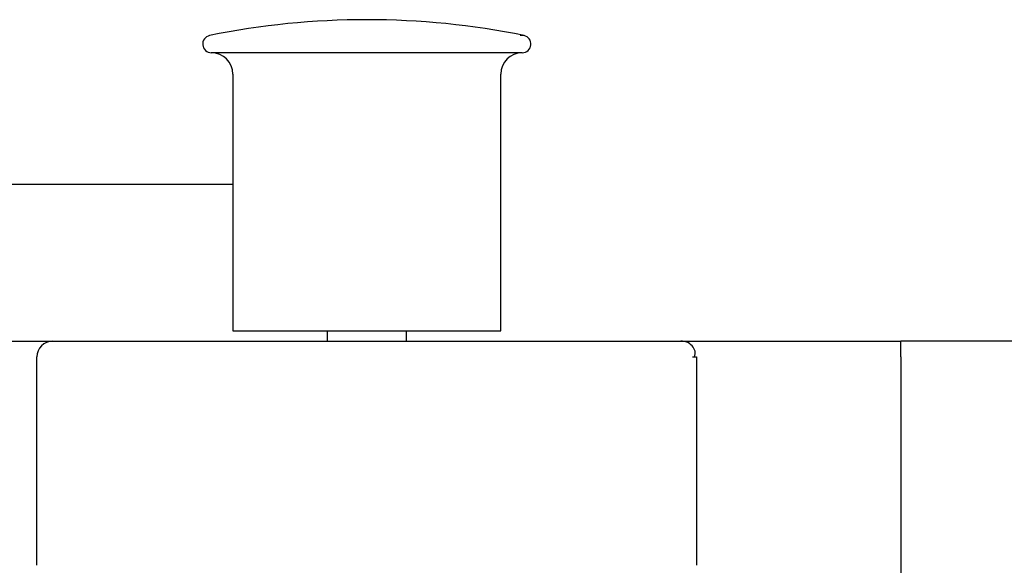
# Model space of a CAD drawing. Header units: millimetres. Extents: x 4299.919 to 4300.139, y 1855.893 to 1856.022.
# Tile 5 of 6: x 4299.966 to 4300.029, y 1855.938 to 1855.973. Entities that reach past the tile are written whole.
import ezdxf

# ---------------------------------------------------------------- set-up
doc = ezdxf.new("R2010")
doc.units = ezdxf.units.MM
doc.layers.add('SANINDUSA', color=3, linetype='Continuous')

msp = doc.modelspace()

# ---------------------------------------------------------------- linework, layer by layer
at = {"layer": 'SANINDUSA'}
for p, q in [((4299.988016, 1855.97311), (4299.988013, 1855.97311)), ((4299.998024, 1855.972102), (4299.997774, 1855.972102)), ((4299.997915, 1855.97101), (4299.978115, 1855.97101)), ((4299.979485, 1855.96964), (4299.979485, 1855.95331)), ((4299.996545, 1855.95331), (4299.996545, 1855.96964)), ((4299.9236, 1855.96265), (4299.979485, 1855.96265)), ((4299.979485, 1855.95331), (4299.986118, 1855.95331)), ((4299.985494, 1855.95331), (4299.985494, 1855.95265)), ((4299.986118, 1855.95331), (4299.996545, 1855.95331)), ((4299.990535, 1855.95265), (4299.990535, 1855.95331)), ((4299.975014, 1855.95265), (4300.001014, 1855.95265)), ((4300.036091, 1855.95265), (4300.022014, 1855.95265)), ((4299.967014, 1855.938381), (4299.967014, 1855.95165)), ((4300.008756, 1855.95165), (4300.009014, 1855.95165)), ((4300.009014, 1855.95165), (4300.009014, 1855.938381)), ((4300.022014, 1855.95165), (4300.022014, 1855.931626))]:
    msp.add_line(p, q, dxfattribs=at)
for centre, radius, start, end in [((4299.988013, 1855.922922), 0.050188, 90, 101.50315), ((4299.988016, 1855.922922), 0.050188, 78.49685, 90), ((4299.978115, 1855.971561), 0.000551, 101.50315, 270), ((4299.997915, 1855.971561), 0.000551, 270, 78.49685), ((4299.978115, 1855.96964), 0.00137, 0, 90), ((4299.997915, 1855.96964), 0.00137, 90, 180), ((4299.968014, 1855.95165), 0.001, 90.00256, 179.99991)]:
    msp.add_arc(centre, radius, start, end, dxfattribs=at)
for points, knots in [([(4299.954014, 1855.95265), (4299.954137, 1855.95265), (4299.954381, 1855.95265), (4299.954747, 1855.95265), (4299.955112, 1855.95265), (4299.955476, 1855.95265), (4299.955839, 1855.95265), (4299.956201, 1855.95265), (4299.956888, 1855.95265), (4299.957889, 1855.95265), (4299.959194, 1855.95265), (4299.960466, 1855.95265), (4299.962112, 1855.95265), (4299.963985, 1855.95265), (4299.965505, 1855.95265), (4299.966467, 1855.95265), (4299.967046, 1855.95265), (4299.967491, 1855.95265), (4299.967747, 1855.95265), (4299.967888, 1855.95265), (4299.967961, 1855.95265), (4299.968006, 1855.95265), (4299.968012, 1855.95265), (4299.968014, 1855.95265)], [0, 0, 0, 0, 0.016684, 0.033338, 0.049974, 0.066604, 0.083238, 0.099889, 0.116567, 0.178318, 0.240093, 0.304418, 0.368767, 0.500003, 0.63124, 0.695565, 0.759914, 0.821665, 0.88344, 0.912597, 0.941703, 0.970816, 1, 1, 1, 1]), ([(4299.968014, 1855.95265), (4299.968015, 1855.95265), (4299.968017, 1855.95265), (4299.968032, 1855.95265), (4299.968055, 1855.95265), (4299.968088, 1855.95265), (4299.968153, 1855.95265), (4299.968276, 1855.95265), (4299.968499, 1855.95265), (4299.968788, 1855.95265), (4299.969269, 1855.95265), (4299.970029, 1855.95265), (4299.970966, 1855.95265), (4299.971789, 1855.95265), (4299.972425, 1855.95265), (4299.973077, 1855.95265), (4299.973657, 1855.95265), (4299.974162, 1855.95265), (4299.974587, 1855.95265), (4299.974872, 1855.95265), (4299.975014, 1855.95265)], [0, 0, 0, 0, 0.023352, 0.046653, 0.069935, 0.093228, 0.116565, 0.178305, 0.240092, 0.304405, 0.368768, 0.500006, 0.631244, 0.695557, 0.759919, 0.821659, 0.883447, 0.922291, 0.961094, 1, 1, 1, 1]), ([(4300.001014, 1855.95265), (4300.0011, 1855.95265), (4300.001271, 1855.95265), (4300.001527, 1855.95265), (4300.001782, 1855.95265), (4300.002036, 1855.95265), (4300.002427, 1855.95265), (4300.002952, 1855.95265), (4300.003604, 1855.95265), (4300.00424, 1855.95265), (4300.005063, 1855.95265), (4300.006, 1855.95265), (4300.00676, 1855.95265), (4300.007241, 1855.95265), (4300.00753, 1855.95265), (4300.007753, 1855.95265), (4300.007889, 1855.95265), (4300.007967, 1855.95265), (4300.008007, 1855.95265), (4300.008012, 1855.95265), (4300.008014, 1855.95265)], [0, 0, 0, 0, 0.023352, 0.046653, 0.069935, 0.093228, 0.116565, 0.178305, 0.240092, 0.304405, 0.368768, 0.500006, 0.631244, 0.695557, 0.759919, 0.821659, 0.883447, 0.922291, 0.961094, 1, 1, 1, 1]), ([(4300.008722, 1855.952357), (4300.008629, 1855.952449), (4300.008408, 1855.952598), (4300.008145, 1855.95265), (4300.008014, 1855.95265)], [0, 0, 0, 0, 0.3901794, 0.78036, 0.78036, 0.78036, 0.78036]), ([(4300.008014, 1855.95265), (4300.008015, 1855.95265), (4300.008017, 1855.95265), (4300.008032, 1855.95265), (4300.008056, 1855.95265), (4300.008089, 1855.95265), (4300.008132, 1855.95265), (4300.008185, 1855.95265), (4300.008302, 1855.95265), (4300.008538, 1855.95265), (4300.008983, 1855.95265), (4300.009562, 1855.95265), (4300.010524, 1855.95265), (4300.012044, 1855.95265), (4300.013917, 1855.95265), (4300.015563, 1855.95265), (4300.016835, 1855.95265), (4300.01814, 1855.95265), (4300.01923, 1855.95265), (4300.020099, 1855.95265), (4300.020735, 1855.95265), (4300.021374, 1855.95265), (4300.021801, 1855.95265), (4300.022014, 1855.95265)], [0, 0, 0, 0, 0.016684, 0.033338, 0.049974, 0.066604, 0.083238, 0.099889, 0.116567, 0.178318, 0.240093, 0.304418, 0.368767, 0.500003, 0.63124, 0.695565, 0.759914, 0.821665, 0.88344, 0.912597, 0.941703, 0.970816, 1, 1, 1, 1]), ([(4300.008881, 1855.95165), (4300.00891, 1855.951774), (4300.008969, 1855.95202), (4300.008803, 1855.952245), (4300.008722, 1855.952357)], [0, 0, 0, 0, 0.505534, 1, 1, 1, 1])]:
    msp.add_open_spline(points, degree=3, knots=knots, dxfattribs=at)
msp.add_open_spline([(4300.022014, 1855.95165), (4300.022014, 1855.95178), (4300.022014, 1855.952043), (4300.022014, 1855.952375), (4300.022014, 1855.952598), (4300.022014, 1855.95265), (4300.022014, 1855.95265)], degree=3, dxfattribs=at)

doc.saveas('drawing.dxf')
